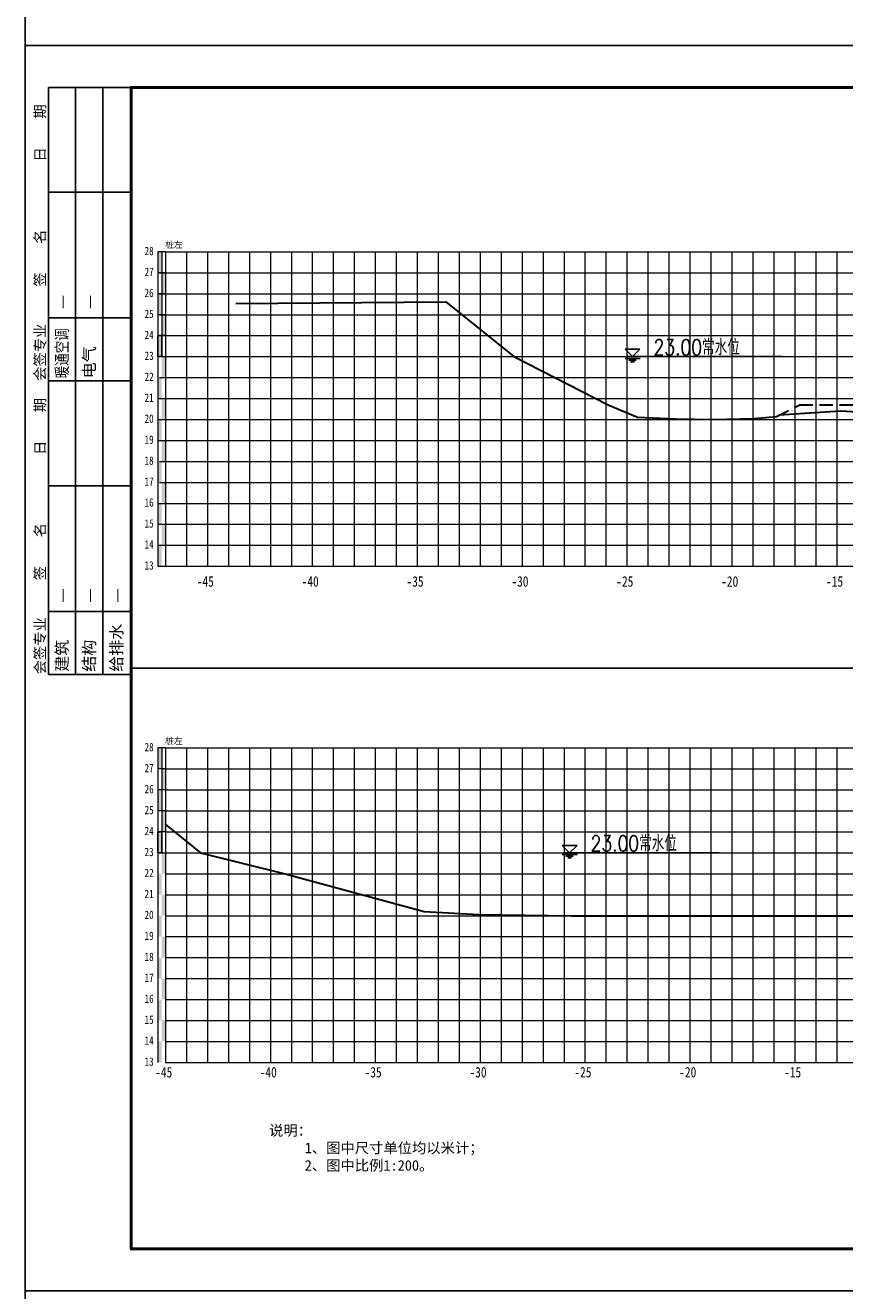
# Model space of a CAD drawing. Extents: x 475446 to 490894, y 3788879 to 3821323.
# Tile 41 of 75: x 484347 to 484542, y 3818256 to 3818558. Entities that reach past the tile are written whole.
import ezdxf
from ezdxf.enums import TextEntityAlignment as Align

# ---------------------------------------------------------------- set-up
doc = ezdxf.new("R2010")
doc.units = 0
doc.header["$LTSCALE"] = 0.5
doc.linetypes.add('DASHED', pattern=[19.05, 12.7, -6.35])
doc.layers.get('0').update_dxf_attribs({"linetype": 'CONTINUOUS'})
doc.layers.add('2', color=61, linetype='CONTINUOUS', lineweight=30)
doc.layers.add('钢筋', color=12, linetype='CONTINUOUS', lineweight=30)
for name, color, linetype in [('dmx', 1, 'CONTINUOUS'), ('TK-PUBLIC', 7, 'CONTINUOUS'), ('断面', 7, 'CONTINUOUS')]:
    doc.layers.add(name, color=color, linetype=linetype)
doc.styles.add('HZ', font='rs.shx', dxfattribs={"width": 0.8, "bigfont": 'hztxt.shx'})
doc.styles.get("Standard").update_dxf_attribs({"font": 'rs.shx', "bigfont": 'hztxt.shx'})
doc.styles.add('新标识1', font='simhei_0.ttf')
doc.styles.add('等线体', font='simhei_0.ttf')

# ---------------------------------------------------------------- blocks, each defined once
blk = doc.blocks.new('02')
at = {"linetype": 'Continuous'}
for points in [[(484410.15, 3818454.78), (484411.95, 3818454.78), (484411.95, 3818444.78), (484410.15, 3818444.78)], [(484411.95, 3818444.78), (484413.75, 3818444.78), (484413.75, 3818434.78), (484411.95, 3818434.78)], [(484410.15, 3818434.78), (484411.95, 3818434.78), (484411.95, 3818424.78), (484410.15, 3818424.78)], [(484411.95, 3818424.78), (484413.75, 3818424.78), (484413.75, 3818414.78), (484411.95, 3818414.78)], [(484410.15, 3818414.78), (484411.95, 3818414.78), (484411.95, 3818404.78), (484410.15, 3818404.78)], [(484411.95, 3818404.78), (484413.75, 3818404.78), (484413.75, 3818394.78), (484411.95, 3818394.78)], [(484410.15, 3818394.78), (484411.95, 3818394.78), (484411.95, 3818384.78), (484410.15, 3818384.78)], [(484411.96, 3818384.8), (484413.76, 3818384.8), (484413.76, 3818374.8), (484411.96, 3818374.8)], [(484410.15, 3818374.77), (484411.95, 3818374.77), (484411.95, 3818364.77), (484410.15, 3818364.77)], [(484411.96, 3818364.8), (484413.76, 3818364.8), (484413.76, 3818354.8), (484411.96, 3818354.8)], [(484410.15, 3818354.78), (484411.95, 3818354.78), (484411.95, 3818344.78), (484410.15, 3818344.78)], [(484411.96, 3818344.8), (484413.76, 3818344.8), (484413.76, 3818334.8), (484411.96, 3818334.8)], [(484410.15, 3818334.77), (484411.95, 3818334.77), (484411.95, 3818324.77), (484410.15, 3818324.77)], [(484411.96, 3818324.8), (484413.76, 3818324.8), (484413.76, 3818314.8), (484411.96, 3818314.8)], [(484410.15, 3818314.78), (484411.95, 3818314.78), (484411.95, 3818304.78), (484410.15, 3818304.78)], [(484410.15, 3818218.1), (484411.95, 3818218.1), (484411.95, 3818208.1), (484410.15, 3818208.1)], [(484411.95, 3818208.1), (484413.75, 3818208.1), (484413.75, 3818198.1), (484411.95, 3818198.1)], [(484410.15, 3818198.1), (484411.95, 3818198.1), (484411.95, 3818188.1), (484410.15, 3818188.1)], [(484411.95, 3818188.1), (484413.75, 3818188.1), (484413.75, 3818178.1), (484411.95, 3818178.1)], [(484410.15, 3818178.1), (484411.95, 3818178.1), (484411.95, 3818168.1), (484410.15, 3818168.1)], [(484411.95, 3818168.1), (484413.75, 3818168.1), (484413.75, 3818158.1), (484411.95, 3818158.1)], [(484410.15, 3818158.1), (484411.95, 3818158.1), (484411.95, 3818148.1), (484410.15, 3818148.1)], [(484411.96, 3818148.12), (484413.76, 3818148.12), (484413.76, 3818138.12), (484411.96, 3818138.12)], [(484410.15, 3818138.09), (484411.95, 3818138.09), (484411.95, 3818128.09), (484410.15, 3818128.09)], [(484411.96, 3818128.12), (484413.76, 3818128.12), (484413.76, 3818118.12), (484411.96, 3818118.12)], [(484410.15, 3818118.09), (484411.95, 3818118.09), (484411.95, 3818108.09), (484410.15, 3818108.09)], [(484411.96, 3818108.12), (484413.76, 3818108.12), (484413.76, 3818098.12), (484411.96, 3818098.12)], [(484410.15, 3818098.09), (484411.95, 3818098.09), (484411.95, 3818088.09), (484410.15, 3818088.09)], [(484411.96, 3818088.12), (484413.76, 3818088.12), (484413.76, 3818078.12), (484411.96, 3818078.12)], [(484410.15, 3818078.09), (484411.95, 3818078.09), (484411.95, 3818068.09), (484410.15, 3818068.09)]]:
    blk.add_hatch(color=7, dxfattribs=at).paths.add_polyline_path(points)
at = {"color": 3, "linetype": 'Continuous'}
for p, q in [((484632.87, 3818408.31), (484636.41, 3818404.78)), ((484639.95, 3818408.31), (484632.87, 3818408.31)), ((484633.75, 3818404.78), (484707.76, 3818404.78)), ((484636.41, 3818404.78), (484639.95, 3818408.31)), ((484632.85, 3818403.95), (484639.98, 3818403.95)), ((484634.63, 3818403.12), (484638.19, 3818403.12)), ((484635.52, 3818402.29), (484637.3, 3818402.29)), ((484397.41, 3818256.21), (485086.92, 3818256.21)), ((484602.87, 3818171.63), (484606.41, 3818168.1)), ((484609.95, 3818171.63), (484602.87, 3818171.63)), ((484606.41, 3818168.1), (484609.95, 3818171.63)), ((484602.85, 3818167.27), (484609.98, 3818167.27)), ((484603.75, 3818168.1), (484677.76, 3818168.1)), ((484604.63, 3818166.44), (484608.19, 3818166.44)), ((484605.52, 3818165.62), (484607.3, 3818165.62))]:
    blk.add_line(p, q, dxfattribs=at)
at = {"linetype": 'Continuous', "flags": 128}
for points in [[(484410.15, 3818414.78), (484411.95, 3818414.78), (484411.95, 3818404.78), (484410.15, 3818404.78)], [(484410.15, 3818178.1), (484411.95, 3818178.1), (484411.95, 3818168.1), (484410.15, 3818168.1)]]:
    blk.add_lwpolyline(points, close=True, dxfattribs=at)
at = {"color": 3, "linetype": 'ByBlock', "lineweight": 30, "ltscale": 0.5, "flags": 128}
blk.add_lwpolyline([(484898.08, 3818374.94), (484891.03, 3818374.12), (484872.38, 3818375.57), (484854.76, 3818373.91), (484839.42, 3818373.91), (484824.5, 3818375.77), (484802.32, 3818374.74), (484735.61, 3818378.82), (484706.34, 3818376.82)], dxfattribs=at)
at = {"layer": '2', "color": 7, "lineweight": 15}
for points in [[(484413.75, 3818454.78), (484413.75, 3818304.78)], [(484413.75, 3818218.1), (484413.75, 3818068.1)], [(484413.75, 3818218.1), (484413.75, 3818068.1)]]:
    blk.add_lwpolyline(points, dxfattribs=at)
at = {"layer": '2', "color": 7, "lineweight": 9}
for points in [[(484423.75, 3818454.78), (484423.75, 3818304.78)], [(484433.75, 3818454.78), (484433.75, 3818304.78)], [(484443.75, 3818454.78), (484443.75, 3818304.78)], [(484453.75, 3818454.78), (484453.75, 3818304.78)], [(484463.75, 3818454.78), (484463.75, 3818304.78)], [(484513.75, 3818454.78), (484513.75, 3818304.78)], [(484523.75, 3818454.78), (484523.75, 3818304.78)], [(484533.75, 3818454.78), (484533.75, 3818304.78)], [(484543.75, 3818454.78), (484543.75, 3818304.78)], [(484553.75, 3818454.78), (484553.75, 3818304.78)], [(484563.75, 3818454.78), (484563.75, 3818304.78)], [(484573.75, 3818454.78), (484573.75, 3818304.78)], [(484583.75, 3818454.78), (484583.75, 3818304.78)], [(484633.75, 3818454.78), (484633.75, 3818304.78)], [(484643.75, 3818454.78), (484643.75, 3818304.78)], [(484653.75, 3818454.78), (484653.75, 3818304.78)], [(484663.75, 3818454.78), (484663.75, 3818304.78)], [(484673.75, 3818454.78), (484673.75, 3818304.78)], [(484683.75, 3818454.78), (484683.75, 3818304.78)], [(484693.75, 3818454.78), (484693.75, 3818304.78)], [(484703.75, 3818454.78), (484703.75, 3818304.78)], [(484410.94, 3818444.78), (485073.75, 3818444.78)], [(484410.94, 3818434.78), (485073.75, 3818434.78)], [(484410.94, 3818424.78), (485073.75, 3818424.78)], [(484410.94, 3818414.78), (485073.75, 3818414.78)], [(484410.94, 3818394.78), (485073.75, 3818394.78)], [(484410.15, 3818364.78), (485073.75, 3818364.78)], [(484410.94, 3818344.78), (485073.75, 3818344.78)], [(484410.15, 3818314.78), (485073.75, 3818314.78)], [(484410.15, 3818304.78), (485073.75, 3818304.78)], [(484413.75, 3818218.1), (484413.75, 3818068.1)], [(484423.75, 3818218.1), (484423.75, 3818068.1)], [(484433.75, 3818218.1), (484433.75, 3818068.1)], [(484443.75, 3818218.1), (484443.75, 3818068.1)], [(484453.75, 3818218.1), (484453.75, 3818068.1)], [(484503.75, 3818218.1), (484503.75, 3818068.1)], [(484513.75, 3818218.1), (484513.75, 3818068.1)], [(484523.75, 3818218.1), (484523.75, 3818068.1)], [(484533.75, 3818218.1), (484533.75, 3818068.1)], [(484543.75, 3818218.1), (484543.75, 3818068.1)], [(484553.75, 3818218.1), (484553.75, 3818068.1)], [(484563.75, 3818218.1), (484563.75, 3818068.1)], [(484613.75, 3818218.1), (484613.75, 3818068.1)], [(484623.75, 3818218.1), (484623.75, 3818068.1)], [(484633.75, 3818218.1), (484633.75, 3818068.1)], [(484643.75, 3818218.1), (484643.75, 3818068.1)], [(484653.75, 3818218.1), (484653.75, 3818068.1)], [(484663.75, 3818218.1), (484663.75, 3818068.1)], [(484673.75, 3818218.1), (484673.75, 3818068.1)], [(484723.75, 3818218.1), (484723.75, 3818068.1)], [(484733.75, 3818218.1), (484733.75, 3818068.1)], [(484413.75, 3818208.1), (485073.75, 3818208.1)], [(484413.75, 3818198.1), (485073.75, 3818198.1)], [(484413.75, 3818188.1), (485073.75, 3818188.1)], [(484413.75, 3818178.1), (485073.75, 3818178.1)], [(484413.75, 3818158.1), (485073.75, 3818158.1)], [(484413.75, 3818128.1), (485073.75, 3818128.1)], [(484413.75, 3818118.1), (485073.75, 3818118.1)], [(484413.75, 3818098.1), (485073.75, 3818098.1)], [(484413.75, 3818068.1), (485073.75, 3818068.1)]]:
    blk.add_lwpolyline(points, dxfattribs=at)
at = {"layer": '2', "color": 3, "lineweight": 9}
for points in [[(484493.75, 3818454.78), (484493.75, 3818304.78)], [(484493.75, 3818454.78), (484493.75, 3818304.78)], [(484613.75, 3818454.78), (484613.75, 3818304.78)], [(484613.75, 3818454.78), (484613.75, 3818304.78)], [(484733.75, 3818454.78), (484733.75, 3818304.78)], [(484733.75, 3818454.78), (484733.75, 3818304.78)], [(484483.75, 3818218.1), (484483.75, 3818068.1)], [(484483.75, 3818218.1), (484483.75, 3818068.1)], [(484593.75, 3818218.1), (484593.75, 3818068.1)], [(484593.75, 3818218.1), (484593.75, 3818068.1)], [(484703.75, 3818218.1), (484703.75, 3818068.1)], [(484703.75, 3818218.1), (484703.75, 3818068.1)]]:
    blk.add_lwpolyline(points, dxfattribs=at)
at = {"layer": '2', "color": 0, "lineweight": 9}
for points in [[(484503.75, 3818454.78), (484503.75, 3818304.78)], [(484623.75, 3818454.78), (484623.75, 3818304.78)], [(484410.15, 3818384.78), (485073.75, 3818384.78)], [(484410.15, 3818374.78), (485073.75, 3818374.78)], [(484410.15, 3818334.78), (485073.75, 3818334.78)], [(484410.15, 3818324.78), (485073.75, 3818324.78)], [(484493.75, 3818218.1), (484493.75, 3818068.1)], [(484603.75, 3818218.1), (484603.75, 3818068.1)], [(484713.75, 3818218.1), (484713.75, 3818068.1)], [(484413.75, 3818148.1), (485073.75, 3818148.1)], [(484413.75, 3818138.1), (485073.75, 3818138.1)], [(484413.75, 3818088.1), (485073.75, 3818088.1)], [(484413.75, 3818078.1), (485073.75, 3818078.1)]]:
    blk.add_lwpolyline(points, dxfattribs=at)
at = {"layer": '2', "color": 7, "lineweight": 9, "flags": 128}
for points in [[(484410.94, 3818404.78), (485073.75, 3818404.78)], [(484410.94, 3818354.78), (485073.75, 3818354.78)], [(484413.75, 3818168.1), (485073.75, 3818168.1)], [(484413.75, 3818108.1), (485073.75, 3818108.1)]]:
    blk.add_lwpolyline(points, dxfattribs=at)
at = {"layer": 'dmx', "linetype": 'Continuous', "lineweight": 30}
for p, q in [((484447.29, 3818430.08), (484547.48, 3818430.98)), ((484547.48, 3818430.98), (484579.76, 3818404.78)), ((484579.76, 3818404.78), (484624.77, 3818381.78)), ((484624.77, 3818381.78), (484638.8, 3818375.87)), ((484638.8, 3818375.87), (484656.81, 3818375.04)), ((484656.81, 3818375.04), (484674.79, 3818374.78)), ((484674.79, 3818374.78), (484694.46, 3818375.27)), ((484694.46, 3818375.27), (484705.11, 3818376.19)), ((484413.75, 3818181.59), (484430.51, 3818168.1)), ((484430.51, 3818168.1), (484470.87, 3818158)), ((484470.87, 3818158), (484537.05, 3818140.1)), ((484537.05, 3818140.1), (484563.17, 3818138.69)), ((484563.17, 3818138.69), (484607.23, 3818138.1)), ((484607.23, 3818138.1), (484670.52, 3818138.1)), ((484670.52, 3818138.1), (484749.1, 3818138.1))]:
    blk.add_line(p, q, dxfattribs=at)
at = {"layer": 'dmx', "linetype": 'DASHED', "lineweight": 30}
for p, q in [((484705.11, 3818376.19), (484716.11, 3818381.78)), ((484716.11, 3818381.78), (484790.02, 3818381.78))]:
    blk.add_line(p, q, dxfattribs=at)
at = {"layer": 'TK-PUBLIC', "color": 3}
for p, q in [((485186.92, 3818553.21), (484346.92, 3818553.21)), ((484346.92, 3818553.21), (484346.92, 3817959.21)), ((484346.92, 3817959.21), (485186.92, 3817959.21))]:
    blk.add_line(p, q, dxfattribs=at)
at = {"layer": 'TK-PUBLIC'}
for p, q in [((484396.92, 3818533.21), (484357.92, 3818533.21)), ((484357.92, 3818533.21), (484357.92, 3818253.21)), ((484370.92, 3818533.21), (484370.92, 3818253.21)), ((484383.92, 3818533.21), (484383.92, 3818253.21)), ((484396.92, 3818483.21), (484357.92, 3818483.21)), ((484357.92, 3818423.21), (484396.92, 3818423.21)), ((484357.92, 3818393.21), (484396.92, 3818393.21)), ((484396.92, 3818343.21), (484357.92, 3818343.21)), ((484357.92, 3818283.21), (484396.92, 3818283.21)), ((484357.92, 3818253.21), (484396.92, 3818253.21))]:
    blk.add_line(p, q, dxfattribs=at)
at = {"layer": 'TK-PUBLIC', "color": 5, "lineweight": 50}
for p, q in [((485086.92, 3818533.21), (484396.92, 3818533.21)), ((484397.41, 3818533.21), (484397.41, 3817979.21)), ((484396.92, 3817979.21), (485086.92, 3817979.21))]:
    blk.add_line(p, q, dxfattribs=at)
at = {"layer": '断面', "color": 3, "lineweight": 15}
for points in [[(484413.75, 3818454.78), (484410.15, 3818454.78)], [(484410.15, 3818454.78), (484410.15, 3818304.78)], [(484411.95, 3818454.78), (484411.95, 3818404.78)], [(484413.75, 3818454.78), (484413.75, 3818304.78)], [(484413.75, 3818444.78), (484410.15, 3818444.78)], [(484413.75, 3818434.78), (484410.15, 3818434.78)], [(484413.75, 3818424.78), (484410.15, 3818424.78)], [(484413.75, 3818414.78), (484410.15, 3818414.78)], [(484410.15, 3818404.78), (484413.75, 3818404.78)], [(484413.75, 3818218.1), (484410.15, 3818218.1)], [(484410.15, 3818218.1), (484410.15, 3818068.1)], [(484411.95, 3818218.1), (484411.95, 3818168.1)], [(484413.75, 3818218.1), (484413.75, 3818068.1)], [(484413.75, 3818208.1), (484410.15, 3818208.1)], [(484413.75, 3818198.1), (484410.15, 3818198.1)], [(484413.75, 3818188.1), (484410.15, 3818188.1)], [(484413.75, 3818178.1), (484410.15, 3818178.1)], [(484410.15, 3818168.1), (484413.75, 3818168.1)]]:
    blk.add_lwpolyline(points, dxfattribs=at)
at = {"layer": '断面', "color": 3, "lineweight": 9}
for points in [[(484413.75, 3818454.78), (485073.75, 3818454.78)], [(484410.94, 3818404.78), (485073.75, 3818404.78)], [(484410.94, 3818354.78), (485073.75, 3818354.78)], [(484413.75, 3818218.1), (485073.75, 3818218.1)]]:
    blk.add_lwpolyline(points, dxfattribs=at)
at = {"layer": '断面', "color": 7, "lineweight": 9}
for points in [[(484473.75, 3818454.78), (484473.75, 3818304.78)], [(484483.75, 3818454.78), (484483.75, 3818304.78)], [(484593.75, 3818454.78), (484593.75, 3818304.78)], [(484603.75, 3818454.78), (484603.75, 3818304.78)], [(484713.75, 3818454.78), (484713.75, 3818304.78)], [(484723.75, 3818454.78), (484723.75, 3818304.78)], [(484463.75, 3818218.1), (484463.75, 3818068.1)], [(484473.75, 3818218.1), (484473.75, 3818068.1)], [(484573.75, 3818218.1), (484573.75, 3818068.1)], [(484583.75, 3818218.1), (484583.75, 3818068.1)], [(484683.75, 3818218.1), (484683.75, 3818068.1)], [(484693.75, 3818218.1), (484693.75, 3818068.1)], [(484413.75, 3818168.1), (485073.75, 3818168.1)], [(484413.75, 3818108.1), (485073.75, 3818108.1)]]:
    blk.add_lwpolyline(points, dxfattribs=at)
at = {"style": '等线体'}
for p in [(484413.58, 3818456.61), (484413.58, 3818219.93)]:
    blk.add_text('桩左', height=3, dxfattribs=at).set_placement(p)
at = {"color": 3, "linetype": 'Continuous', "style": 'HZ', "width": 0.8}
for p in [(484667, 3818409.65), (484637, 3818172.97)]:
    blk.add_text('23.00常水位', height=7.5, dxfattribs=at).set_placement(p, align=Align.MIDDLE)
at = {"layer": 'TK-PUBLIC', "style": '新标识1'}
for s, p in [('日    期', (484356.42, 3818497.86)), ('签    名', (484356.42, 3818438.13)), ('会签专业', (484356.42, 3818393.21)), ('日    期', (484356.42, 3818357.86)), ('签    名', (484356.42, 3818298.13)), ('会签专业', (484356.42, 3818253.21))]:
    blk.add_text(s, height=5, rotation=90, dxfattribs=at).set_placement(p)
at = {"layer": 'TK-PUBLIC', "color": 111, "style": '新标识1'}
for s, p in [('—', (484367.16, 3818427.44)), ('—', (484380.16, 3818427.44)), ('电气', (484380.16, 3818394.44)), ('—', (484367.16, 3818287.44)), ('—', (484380.16, 3818287.44)), ('—', (484393.16, 3818287.44)), ('给排水', (484393.16, 3818254.44)), ('建筑', (484367.16, 3818254.44)), ('结构', (484380.16, 3818254.44))]:
    blk.add_text(s, height=5.6, rotation=90, dxfattribs=at).set_placement(p)
at = {"layer": 'TK-PUBLIC', "color": 111, "style": '新标识1', "width": 0.78}
blk.add_text('暖通空调', height=5.6, rotation=90, dxfattribs=at).set_placement((484367.16, 3818394.44))
at = {"layer": '断面', "color": 7, "style": '等线体', "width": 0.8}
for s, p in [('28', (484403.76, 3818451.99)), ('27', (484403.76, 3818441.99)), ('26', (484403.76, 3818431.99)), ('25', (484403.76, 3818421.99)), ('24', (484403.76, 3818411.99)), ('23', (484403.76, 3818401.99)), ('22', (484403.76, 3818391.99)), ('21', (484403.76, 3818381.99)), ('20', (484403.76, 3818371.99)), ('19', (484403.76, 3818361.99)), ('18', (484403.76, 3818351.99)), ('17', (484403.76, 3818341.99)), ('16', (484403.76, 3818331.99)), ('15', (484403.76, 3818321.99)), ('14', (484403.76, 3818311.99)), ('13', (484403.76, 3818301.99)), ('28', (484403.76, 3818215.31)), ('27', (484403.76, 3818205.31)), ('26', (484403.76, 3818195.31)), ('25', (484403.76, 3818185.31)), ('24', (484403.76, 3818175.31)), ('23', (484403.76, 3818165.31)), ('22', (484403.76, 3818155.31)), ('21', (484403.76, 3818145.31)), ('20', (484403.76, 3818135.31)), ('19', (484403.76, 3818125.31)), ('18', (484403.76, 3818115.31)), ('17', (484403.76, 3818105.31)), ('16', (484403.76, 3818095.31)), ('15', (484403.76, 3818085.31)), ('14', (484403.76, 3818075.31)), ('13', (484403.76, 3818065.31))]:
    blk.add_text(s, height=4, dxfattribs=at).set_placement(p, align=Align.BOTTOM_LEFT)
for s, p in [('-45', (484432.74, 3818297.5)), ('-40', (484482.74, 3818297.5)), ('-35', (484532.74, 3818297.5)), ('-30', (484582.74, 3818297.5)), ('-25', (484632.74, 3818297.5)), ('-20', (484682.74, 3818297.5)), ('-15', (484732.74, 3818297.5)), ('-45', (484412.9, 3818063.41)), ('-40', (484462.74, 3818063.41)), ('-35', (484512.74, 3818063.41)), ('-30', (484562.74, 3818063.41)), ('-25', (484612.74, 3818063.41)), ('-20', (484662.74, 3818063.41)), ('-15', (484712.74, 3818063.41))]:
    blk.add_text(s, height=5, dxfattribs=at).set_placement(p, align=Align.MIDDLE)
at = {"layer": '钢筋', "color": 3, "lineweight": 9, "insert": (484463.13, 3818038.15), "char_height": 5, "width": 328.6701, "attachment_point": 1}
blk.add_mtext('{\\fFangSong_GB2312|b0|i0|c134|p49;说明：\\P     1、图中尺寸单位均以米计；\\P     2、图中比例1:200。}', dxfattribs=at)

msp = doc.modelspace()

# ---------------------------------------------------------------- linework, layer by layer
at = {"layer": 'TK-PUBLIC'}
for p, q in [((484346.92, 3818850.21), (484346.92, 3818553.21)), ((484346.92, 3818553.21), (484346.92, 3817959.21))]:
    msp.add_line(p, q, dxfattribs=at)
at = {"layer": 'TK-PUBLIC', "color": 3}
msp.add_line((484346.92, 3818553.21), (484766.92, 3818553.21), dxfattribs=at)

# ---------------------------------------------------------------- block references
at = {"color": 3, "linetype": 'Continuous', "xscale": 0.5, "yscale": 0.5, "zscale": 0.5}
msp.add_blockref('02', (242173.46, 1909276.6), dxfattribs=at)

doc.saveas('drawing.dxf')
